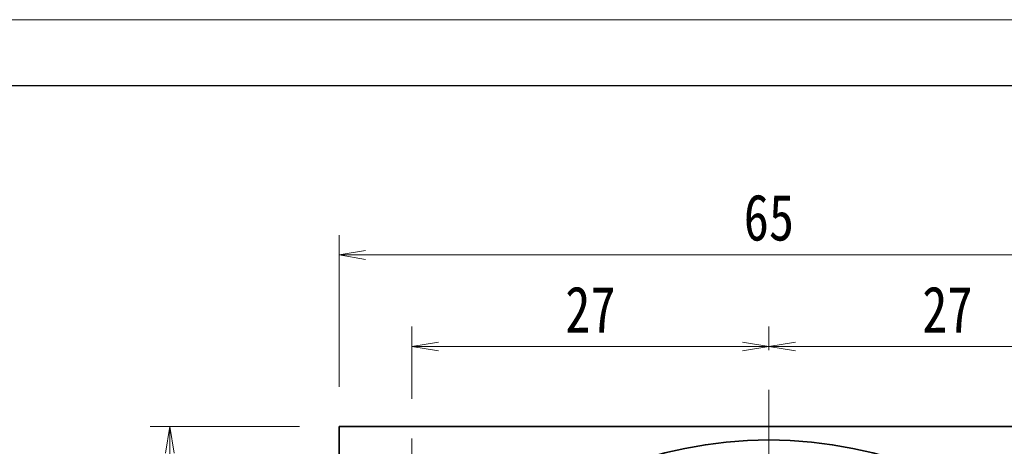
# Model space of a CAD drawing. Header units: millimetres. Extents: x -2 to 445, y 0 to 297.
# Tile 6 of 7: x 216 to 291, y 265 to 297. Entities that reach past the tile are written whole.
import ezdxf

# ---------------------------------------------------------------- set-up
doc = ezdxf.new("R2010")
doc.units = ezdxf.units.MM
doc.linetypes.add('点画线', pattern=[18, 12, -2, 2, -2])
for name, color, linetype, lineweight in [('中心线层', 1, '点画线', 18), ('图框_外框线', 7, 'Continuous', 18), ('尺寸线层', 3, 'Continuous', 18), ('粗实线层', 7, 'Continuous', 35)]:
    doc.layers.add(name, color=color, linetype=linetype, lineweight=lineweight)
doc.styles.add('宋体', font='txt', dxfattribs={"width": 0.8})
doc.dimstyles.new('A水平标注$0', dxfattribs={"dimtxt": 3.5, "dimasz": 2, "dimexe": 1.5, "dimexo": 3, "dimgap": 1.1, "dimtad": 1, "dimtoh": 1, "dimdec": 4, "dimdsep": 46, "dimtxsty": '宋体', "dimblk": 'OPEN', "dimcen": 3, "dimclrd": 3, "dimclre": 3, "dimclrt": 6, "dimadec": 0, "dimazin": 0, "dimtm": 1e-09, "dimtfac": 1, "dimtdec": 4, "dimtix": 1, "dimtmove": 0, "dimatfit": 3, "dimldrblk": 'OPEN', "dimfxl": 0, "dimlwd": 13, "dimlwe": 13, "dimarcsym": 0})

# ---------------------------------------------------------------- blocks, each defined once
blk = doc.blocks.new('_Open')
at = {"color": 0, "linetype": 'ByBlock', "lineweight": -2}
for p, q in [((-1, 0.167), (0, 0)), ((-1, -0.167), (0, 0)), ((0, 0), (-1, 0))]:
    blk.add_line(p, q, dxfattribs=at)
blk = doc.blocks.new('*D28')
at = {"layer": 'Defpoints', "color": 0}
for p in [(272.859, 272.104), (272.859, 268.812), (245.859, 265.14)]:
    blk.add_point(p, dxfattribs=at)
at = {"layer": '尺寸线层', "color": 3, "lineweight": 13}
for p, q in [((245.859, 268.14), (245.859, 273.604)), ((272.859, 271.812), (272.859, 273.604)), ((247.859, 272.104), (270.859, 272.104))]:
    blk.add_line(p, q, dxfattribs=at)
at = {"layer": '尺寸线层', "color": 3, "lineweight": 13, "xscale": 2, "yscale": 2, "zscale": 2, "rotation": 180}
blk.add_blockref('_Open', (245.859, 272.104), dxfattribs=at)
at = {"layer": '尺寸线层', "color": 3, "lineweight": 13, "xscale": 2, "yscale": 2, "zscale": 2}
blk.add_blockref('_Open', (272.859, 272.104), dxfattribs=at)
at = {"layer": '尺寸线层', "color": 6, "insert": (259.359, 274.895), "char_height": 3.5, "attachment_point": 5, "style": '宋体'}
blk.add_mtext('27', dxfattribs=at)
blk = doc.blocks.new('*D29')
at = {"layer": 'Defpoints', "color": 0}
for p in [(299.859, 272.104), (272.859, 268.812), (299.859, 265.14)]:
    blk.add_point(p, dxfattribs=at)
at = {"layer": '尺寸线层', "color": 3, "lineweight": 13}
for p, q in [((272.859, 271.812), (272.859, 273.604)), ((299.859, 268.14), (299.859, 273.604)), ((274.859, 272.104), (297.859, 272.104))]:
    blk.add_line(p, q, dxfattribs=at)
at = {"layer": '尺寸线层', "color": 3, "lineweight": 13, "xscale": 2, "yscale": 2, "zscale": 2, "rotation": 180}
blk.add_blockref('_Open', (272.859, 272.104), dxfattribs=at)
at = {"layer": '尺寸线层', "color": 3, "lineweight": 13, "xscale": 2, "yscale": 2, "zscale": 2}
blk.add_blockref('_Open', (299.859, 272.104), dxfattribs=at)
at = {"layer": '尺寸线层', "color": 6, "insert": (286.359, 274.895), "char_height": 3.5, "attachment_point": 5, "style": '宋体'}
blk.add_mtext('27', dxfattribs=at)
blk = doc.blocks.new('*D32')
at = {"layer": 'Defpoints', "color": 0}
for p in [(227.552, 266.04), (240.359, 266.04), (240.359, 201.04)]:
    blk.add_point(p, dxfattribs=at)
at = {"layer": '尺寸线层', "color": 3, "lineweight": 13}
for p, q in [((237.359, 266.04), (226.052, 266.04)), ((227.552, 203.04), (227.552, 264.04)), ((237.359, 201.04), (226.052, 201.04))]:
    blk.add_line(p, q, dxfattribs=at)
at = {"layer": '尺寸线层', "color": 3, "lineweight": 13, "xscale": 2, "yscale": 2, "zscale": 2}
for p, rotation in [((227.552, 266.04), 90), ((227.552, 201.04), 270)]:
    blk.add_blockref('_Open', p, dxfattribs=dict(at, rotation=rotation))
at = {"layer": '尺寸线层', "color": 6, "insert": (224.741, 233.54), "char_height": 3.5, "attachment_point": 5, "rotation": 90, "style": '宋体'}
blk.add_mtext('65', dxfattribs=at)
blk = doc.blocks.new('*D33')
at = {"layer": 'Defpoints', "color": 0}
for p in [(305.359, 279.022), (240.359, 266.04), (305.359, 266.04)]:
    blk.add_point(p, dxfattribs=at)
at = {"layer": '尺寸线层', "color": 3, "lineweight": 13}
for p, q in [((240.359, 269.04), (240.359, 280.522)), ((305.359, 269.04), (305.359, 280.522)), ((242.359, 279.022), (303.359, 279.022))]:
    blk.add_line(p, q, dxfattribs=at)
at = {"layer": '尺寸线层', "color": 3, "lineweight": 13, "xscale": 2, "yscale": 2, "zscale": 2, "rotation": 180}
blk.add_blockref('_Open', (240.359, 279.022), dxfattribs=at)
at = {"layer": '尺寸线层', "color": 3, "lineweight": 13, "xscale": 2, "yscale": 2, "zscale": 2}
blk.add_blockref('_Open', (305.359, 279.022), dxfattribs=at)
at = {"layer": '尺寸线层', "color": 6, "insert": (272.859, 281.833), "char_height": 3.5, "attachment_point": 5, "style": '宋体'}
blk.add_mtext('65', dxfattribs=at)

msp = doc.modelspace()

# ---------------------------------------------------------------- linework, layer by layer
at = {"layer": '中心线层'}
for p, q in [((272.85935, 135.53967), (272.85935, 268.81193)), ((245.85935, 255.93967), (245.85935, 265.13967))]:
    msp.add_line(p, q, dxfattribs=at)
at = {"layer": '图框_外框线', "color": 3}
msp.add_lwpolyline([(0, 0), (419.72594, 0), (419.72594, 296.8062), (0, 296.8062)], close=True, dxfattribs=at)
at = {"layer": '图框_外框线', "color": 3, "lineweight": 25}
msp.add_lwpolyline([(24.98369, 4.99674), (414.7292, 4.99674), (414.7292, 291.80946), (24.98369, 291.80946)], close=True, dxfattribs=at)
at = {"layer": '粗实线层'}
for p, q in [((240.35935, 266.03967), (305.35935, 266.03967)), ((240.35935, 201.03967), (240.35935, 266.03967))]:
    msp.add_line(p, q, dxfattribs=at)
msp.add_circle((272.85935, 233.53967), 31.5, dxfattribs=at)

# ---------------------------------------------------------------- dimensions: what is measured, and where the dimension line sits
at = {"layer": '尺寸线层'}
for base, p1, p2, picture, middle in [((305.35935, 279.02177), (240.35935, 266.03967), (305.35935, 266.03967), '*D33', (272.85935, 281.83267)), ((272.85935, 272.10389), (245.85935, 265.13967), (272.85935, 268.81193), '*D28', (259.35935, 274.89523)), ((299.85935, 272.10389), (272.85935, 268.81193), (299.85935, 265.13967), '*D29', (286.35935, 274.89523))]:
    dim = msp.add_linear_dim(base=base, p1=p1, p2=p2, dimstyle='A水平标注$0', override={"dimblk": 'Open', "dimtfill": 1, "dimtfillclr": 256}, dxfattribs=at)
    dim.commit()
    dim.dimension.update_dxf_attribs({"geometry": picture, "text_midpoint": middle})
dim = msp.add_linear_dim(base=(227.55188, 266.03967), p1=(240.35935, 201.03967), p2=(240.35935, 266.03967), angle=90, dimstyle='A水平标注$0', override={"dimblk": 'Open', "dimtfill": 1, "dimtfillclr": 256}, dxfattribs=at)
dim.commit()
dim.dimension.update_dxf_attribs({"geometry": '*D32', "text_midpoint": (224.74099, 233.53967)})

doc.saveas('drawing.dxf')
